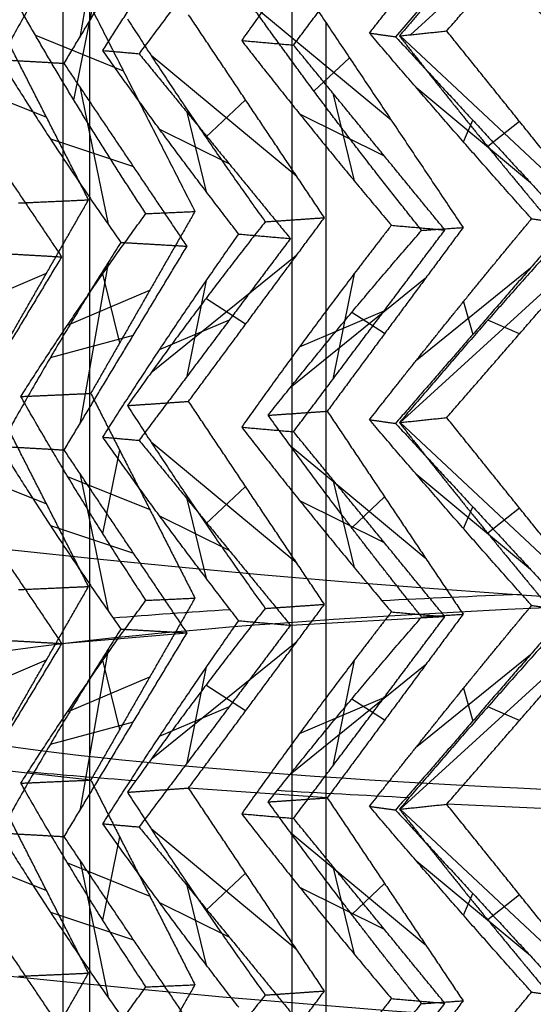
# Model space of a CAD drawing. Header units: millimetres. Extents: x -203 to 203, y 78 to 485.
# Tile 6 of 256: x -8.03 to -5.09, y 205.34 to 210.97. Entities that reach past the tile are written whole.
import ezdxf

# ---------------------------------------------------------------- set-up
doc = ezdxf.new("R2010")
doc.units = ezdxf.units.MM
doc.layers.add('Layer 01', color=18, linetype='Continuous', true_color=0x000000)

# ---------------------------------------------------------------- blocks, each defined once
blk = doc.blocks.new('10CP311BZ')
at = {"layer": 'Layer 01'}
for p, q in [((-8.577, 1.6225, -4.1442), (-8.577, 10.5139, -4.1442)), ((-7.5279, 1.6225, -5.8369), (-7.5279, 10.5139, -5.8369)), ((-6.5918, 1.6225, 6.8766), (-6.5918, 10.5139, 6.8766)), ((-5.018, 1.6225, 8.0968), (-5.018, 10.5139, 8.0968)), ((-8.5012, 7.3169, -4.2755), (-8.5012, 8.1746, -5.2659)), ((-8.042, 8.032, -5.9436), (-8.042, 7.5285, -5.266)), ((-7.3276, 7.4647, -6.0594), (-7.3276, 8.0187, -6.8048)), ((-6.3569, 8.0409, -7.1241), (-7.0176, 7.5063, -7.1241)), ((-8.2626, 7.6536, -5.6329), (-7.835, 7.8379, -5.4959)), ((-7.5945, 7.6179, -6.5057), (-7.0754, 7.8416, -6.3395)), ((-8.7617, 7.6582, -4.82), (-8.2587, 7.8019, -4.6955)), ((-6.7833, 7.8273, -7.3476), (-6.6565, 7.6705, -6.9064)), ((-3.2518, 7.1587, 8.9512), (-4.4456, 6.0682, 8.9512)), ((-8.5012, 6.1788, -5.2659), (-8.5012, 7.0365, -4.2755)), ((-5.2091, 6.952, 7.958), (-6.0556, 6.2672, 7.958)), ((-7.3276, 6.3348, -6.8048), (-7.3276, 6.8888, -6.0594)), ((-8.042, 6.825, -5.266), (-8.042, 6.3215, -5.9436)), ((-7.0176, 6.8472, -7.1241), (-6.3569, 6.3126, -7.1241)), ((-5.1466, 6.2332, 8.574), (-4.3613, 6.8685, 8.574)), ((-6.3779, 6.8134, 7.7021), (-6.3779, 6.3765, 7.1142)), ((-7.5945, 6.7356, -6.5057), (-7.0754, 6.5119, -6.3395)), ((-7.4208, 6.5046, 6.7031), (-6.8986, 6.7297, 6.5359)), ((-5.5479, 6.5332, 7.7119), (-5.6941, 6.714, 8.2206)), ((-8.7617, 6.6953, -4.82), (-8.2587, 6.5516, -4.6955)), ((-8.2626, 6.6999, -5.6329), (-7.835, 6.5156, -5.4959)), ((-6.7833, 6.5262, -7.3476), (-6.6565, 6.683, -6.9064)), ((-6.6167, 6.5019, 7.498), (-6.1631, 6.6974, 7.3527)), ((-4.6301, 6.5362, 8.3786), (-4.751, 6.6857, 8.7993)), ((-3.7917, 6.5678, 8.7109), (-3.893, 6.6787, 9.2111)), ((-8.5827, 6.0682, -4.1343), (-8.017, 6.0682, -5.1141)), ((-7.5356, 6.0682, -5.8284), (-6.7785, 6.0682, -6.6692)), ((-6.5842, 6.0682, 6.885), (-7.3412, 6.0682, 6.0443)), ((-5.0088, 6.0682, 8.1035), (-5.9241, 6.0682, 7.4385)), ((-4.4456, 6.0682, 8.9512), (-3.2518, 4.9776, 8.9512)), ((-3.2146, 6.0682, 8.9678), (-4.2481, 6.0682, 8.5077)), ((-8.5012, 5.0998, -4.2755), (-8.5012, 5.9575, -5.2659)), ((-6.0556, 5.8691, 7.958), (-5.2091, 5.1843, 7.958)), ((-4.3613, 5.2678, 8.574), (-5.1466, 5.9031, 8.574)), ((-8.042, 5.8149, -5.9436), (-8.042, 5.3113, -5.266)), ((-7.3276, 5.2475, -6.0594), (-7.3276, 5.8015, -6.8048)), ((-6.3569, 5.8237, -7.1241), (-7.0176, 5.2892, -7.1241)), ((-6.3779, 5.7599, 7.1142), (-6.3779, 5.3229, 7.7021)), ((-6.6167, 5.6344, 7.498), (-6.1631, 5.4389, 7.3527)), ((-8.7617, 5.441, -4.82), (-8.2587, 5.5848, -4.6955)), ((-8.2626, 5.4364, -5.6329), (-7.835, 5.6207, -5.4959)), ((-7.5945, 5.4007, -6.5057), (-7.0754, 5.6244, -6.3395)), ((-7.4208, 5.6318, 6.7031), (-6.8986, 5.4067, 6.5359)), ((-6.7833, 5.6101, -7.3476), (-6.6565, 5.4534, -6.9064)), ((-5.5479, 5.6031, 7.7119), (-5.6941, 5.4224, 8.2206)), ((-4.6301, 5.6001, 8.3786), (-4.751, 5.4507, 8.7993)), ((-3.7917, 5.5685, 8.7109), (-3.893, 5.4576, 9.2111)), ((-3.2518, 4.9416, 8.9512), (-4.4456, 3.851, 8.9512)), ((-8.5012, 3.9617, -5.2659), (-8.5012, 4.8194, -4.2755)), ((-5.2091, 4.7348, 7.958), (-6.0556, 4.05, 7.958)), ((-7.3276, 4.1176, -6.8048), (-7.3276, 4.6716, -6.0594)), ((-7.0176, 4.63, -7.1241), (-6.3569, 4.0954, -7.1241)), ((-5.1466, 4.0161, 8.574), (-4.3613, 4.6514, 8.574)), ((-8.042, 4.6079, -5.266), (-8.042, 4.1043, -5.9436)), ((-6.3779, 4.5962, 7.7021), (-6.3779, 4.1593, 7.1142)), ((-7.5945, 4.5185, -6.5057), (-7.0754, 4.2947, -6.3395)), ((-7.4208, 4.2874, 6.7031), (-6.8986, 4.5125, 6.5359)), ((-8.7617, 4.4781, -4.82), (-8.2587, 4.3344, -4.6955)), ((-8.2626, 4.4828, -5.6329), (-7.835, 4.2984, -5.4959)), ((-6.7833, 4.3091, -7.3476), (-6.6565, 4.4658, -6.9064)), ((-6.6167, 4.2848, 7.498), (-6.1631, 4.4803, 7.3527)), ((-5.5479, 4.3161, 7.7119), (-5.6941, 4.4968, 8.2206)), ((-4.6301, 4.3191, 8.3786), (-4.751, 4.4685, 8.7993)), ((-3.7917, 4.3506, 8.7109), (-3.893, 4.4615, 9.2111)), ((-4.4456, 3.851, 8.9512), (-3.2518, 2.7604, 8.9512)), ((-8.5012, 2.8826, -4.2755), (-8.5012, 3.7403, -5.2659)), ((-4.3613, 3.0507, 8.574), (-5.1466, 3.6859, 8.574)), ((-6.3569, 3.6066, -7.1241), (-7.0176, 3.072, -7.1241)), ((-6.0556, 3.652, 7.958), (-5.2091, 2.9672, 7.958)), ((-8.042, 3.5977, -5.9436), (-8.042, 3.0941, -5.266)), ((-7.3276, 3.0304, -6.0594), (-7.3276, 3.5844, -6.8048)), ((-6.3779, 3.5427, 7.1142), (-6.3779, 3.1058, 7.7021)), ((-8.2626, 3.2192, -5.6329), (-7.835, 3.4036, -5.4959)), ((-7.5945, 3.1835, -6.5057), (-7.0754, 3.4073, -6.3395)), ((-7.4208, 3.4146, 6.7031), (-6.8986, 3.1895, 6.5359)), ((-6.7833, 3.3929, -7.3476), (-6.6565, 3.2362, -6.9064)), ((-6.6167, 3.4172, 7.498), (-6.1631, 3.2217, 7.3527)), ((-5.5479, 3.3859, 7.7119), (-5.6941, 3.2052, 8.2206)), ((-4.6301, 3.3829, 8.3786), (-4.751, 3.2335, 8.7993)), ((-8.7617, 3.2239, -4.82), (-8.2587, 3.3676, -4.6955)), ((-3.7917, 3.3514, 8.7109), (-3.893, 3.2405, 9.2111)), ((-3.2518, 2.7244, 8.9512), (-4.4456, 1.6338, 8.9512)), ((-8.5012, 1.7445, -5.2659), (-8.5012, 2.6022, -4.2755)), ((-5.2091, 2.5177, 7.958), (-6.0556, 1.8329, 7.958)), ((-7.4208, 2.0703, 6.7031), (-6.8986, 2.2954, 6.5359)), ((-5.5479, 2.0989, 7.7119), (-5.6941, 2.2796, 8.2206)), ((-3.7917, 2.1335, 8.7109), (-3.893, 2.2444, 9.2111)), ((-5.4113, 1.488, 8.4094), (-4.5878, 2.1542, 8.4094)), ((-6.5741, 2.1238, 7.5353), (-6.5741, 1.6488, 6.8962)), ((-6.8369, 1.7714, 7.2977), (-6.3524, 1.9803, 7.1425)), ((-4.8625, 1.8147, 8.2098), (-4.9931, 1.9761, 8.6642)), ((-4.4007, 1.6338, 8.8503), (-3.7814, 1.0682, 8.8503))]:
    blk.add_line(p, q, dxfattribs=at)
at = {"layer": 'Layer 01', "extrusion": (0, -1, 0)}
for centre, radius, start, end in [((0, 0, -7.4), 4.5, 135, 225), ((0, 0, -6), 9, 90, 270), ((0, 0, -6), 10, 212.01895, 217.53173), ((0, 0, -6), 10, 224.01895, 229.53173), ((0, 0, -6), 10, 128.01895, 133.53173), ((0, 0, -6), 10, 116.01895, 121.53173), ((0, 0, -4.4), 4.5, 135, 225), ((0, 0, -2.4), 4.5, 135, 225)]:
    blk.add_arc(centre, radius, start, end, dxfattribs=at)
at = {"layer": 'Layer 01', "extrusion": (-0.473147, -0.707107, 0.525483)}
for points, weights in [([(-7.1435, 8.2853, -6.9979), (-7.4024, 8.6549, -6.7336), (-7.6462, 9.0248, -6.4554), (-7.8743, 9.3939, -6.1641)], [1, 0.998974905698, 0.998974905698, 1]), ([(-8.5249, 7.1767, -5.2275), (-8.3299, 6.81, -5.5454), (-8.1175, 6.4401, -5.8519), (-7.8883, 6.0682, -6.1461)], [1, 0.998958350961, 0.998958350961, 1]), ([(-7.1435, 6.0682, -6.9979), (-7.4024, 6.4378, -6.7336), (-7.6462, 6.8077, -6.4554), (-7.8743, 7.1767, -6.1641)], [1, 0.998974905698, 0.998974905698, 1]), ([(-8.5249, 4.9596, -5.2275), (-8.3299, 4.5929, -5.5454), (-8.1175, 4.223, -5.8519), (-7.8883, 3.851, -6.1461)], [1, 0.998958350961, 0.998958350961, 1]), ([(-7.1435, 3.851, -6.9979), (-7.4024, 4.2206, -6.7336), (-7.6462, 4.5905, -6.4554), (-7.8743, 4.9596, -6.1641)], [1, 0.998974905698, 0.998974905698, 1]), ([(-8.5249, 2.7424, -5.2275), (-8.231, 2.1897, -5.7067), (-7.8979, 1.6303, -6.1595), (-7.5278, 1.0682, -6.5827)], [1, 0.997636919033, 0.997636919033, 1]), ([(-7.1435, 1.6338, -6.9979), (-7.4024, 2.0035, -6.7336), (-7.6462, 2.3734, -6.4554), (-7.8743, 2.7424, -6.1641)], [1, 0.998974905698, 0.998974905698, 1])]:
    blk.add_rational_spline(points, weights, degree=3, dxfattribs=at)
at = {"layer": 'Layer 01'}
for points in [[(-7.5203, 9.3939, -5.8454), (-7.1494, 8.8396, -6.2573), (-6.7785, 8.2853, -6.6692)], [(-6.1591, 8.2853, -7.2678), (-6.6075, 8.8396, -6.942), (-7.056, 9.3939, -6.6162)], [(-9.137, 7.1767, -3.1743), (-8.8598, 7.731, -3.6543), (-8.5827, 8.2853, -4.1343)], [(-8.017, 8.2853, -5.1141), (-8.2942, 7.731, -4.6341), (-8.5713, 7.1767, -4.1541)], [(-8.2774, 7.1767, -5.0046), (-7.9065, 7.731, -5.4165), (-7.5356, 8.2853, -5.8284)], [(-6.7785, 8.2853, -6.6692), (-7.1494, 7.731, -6.2573), (-7.5203, 7.1767, -5.8454)], [(-7.3412, 8.2853, 6.0443), (-6.9703, 7.731, 6.4562), (-6.5994, 7.1767, 6.8681)], [(-7.1435, 8.2853, -6.9979), (-6.961, 8.2853, -6.8335), (-6.7785, 8.2853, -6.6692)], [(-7.056, 7.1767, -6.6162), (-6.6075, 7.731, -6.942), (-6.1591, 8.2853, -7.2678)], [(-5.8424, 7.1767, 7.7089), (-6.2133, 7.731, 7.297), (-6.5842, 8.2853, 6.885)], [(-6.4381, 8.2853, -7.6518), (-6.2986, 8.2853, -7.4598), (-6.1591, 8.2853, -7.2678)], [(-5.9241, 8.2853, 7.4385), (-5.4757, 7.731, 7.7643), (-5.0273, 7.1767, 8.0901)], [(-4.112, 7.1767, 8.7551), (-4.5604, 7.731, 8.4293), (-5.0088, 8.2853, 8.1035)], [(-8.5827, 6.0682, -4.1343), (-8.8598, 6.6225, -3.6543), (-9.137, 7.1767, -3.1743)], [(-8.9838, 7.1767, -4.3922), (-8.7775, 7.1767, -4.2731), (-8.5713, 7.1767, -4.1541)], [(-8.5713, 7.1767, -4.1541), (-8.2942, 6.6225, -4.6341), (-8.017, 6.0682, -5.1141)], [(-8.5249, 7.1767, -5.2275), (-8.4011, 7.1767, -5.116), (-8.2774, 7.1767, -5.0046)], [(-7.5356, 6.0682, -5.8284), (-7.9065, 6.6225, -5.4165), (-8.2774, 7.1767, -5.0046)], [(-7.8743, 7.1767, -6.1641), (-7.6973, 7.1767, -6.0047), (-7.5203, 7.1767, -5.8454)], [(-7.5203, 7.1767, -5.8454), (-7.1494, 6.6225, -6.2573), (-6.7785, 6.0682, -6.6692)], [(-6.5994, 7.1767, 6.8681), (-6.9703, 6.6225, 6.4562), (-7.3412, 6.0682, 6.0443)], [(-7.2517, 7.1767, -6.8857), (-7.1538, 7.1767, -6.7509), (-7.056, 7.1767, -6.6162)], [(-6.1591, 6.0682, -7.2678), (-6.6075, 6.6225, -6.942), (-7.056, 7.1767, -6.6162)], [(-6.9534, 7.1767, 7.1868), (-6.7764, 7.1767, 7.0275), (-6.5994, 7.1767, 6.8681)], [(-6.5842, 6.0682, 6.885), (-6.2133, 6.6225, 7.297), (-5.8424, 7.1767, 7.7089)], [(-6.0899, 7.1767, 7.9318), (-5.9662, 7.1767, 7.8203), (-5.8424, 7.1767, 7.7089)], [(-5.0273, 7.1767, 8.0901), (-5.4757, 6.6225, 7.7643), (-5.9241, 6.0682, 7.4385)], [(-5.3072, 7.1767, 8.4755), (-5.1672, 7.1767, 8.2828), (-5.0273, 7.1767, 8.0901)], [(-5.0088, 6.0682, 8.1035), (-4.5604, 6.6225, 8.4293), (-4.112, 7.1767, 8.7551)], [(-4.3077, 7.1767, 9.0246), (-4.2099, 7.1767, 8.8899), (-4.112, 7.1767, 8.7551)], [(-3.2354, 7.1767, 8.9586), (-3.7417, 6.6225, 8.7331), (-4.2481, 6.0682, 8.5077)], [(-9.137, 4.9596, -3.1743), (-8.8598, 5.5139, -3.6543), (-8.5827, 6.0682, -4.1343)], [(-8.9938, 6.0682, -4.3717), (-8.7882, 6.0682, -4.253), (-8.5827, 6.0682, -4.1343)], [(-8.017, 6.0682, -5.1141), (-8.2942, 5.5139, -4.6341), (-8.5713, 4.9596, -4.1541)], [(-8.4424, 6.0682, -5.3597), (-8.2297, 6.0682, -5.2369), (-8.017, 6.0682, -5.1141)], [(-8.2774, 4.9596, -5.0046), (-7.9065, 5.5139, -5.4165), (-7.5356, 6.0682, -5.8284)], [(-7.8883, 6.0682, -6.1461), (-7.712, 6.0682, -5.9873), (-7.5356, 6.0682, -5.8284)], [(-6.7785, 6.0682, -6.6692), (-7.1494, 5.5139, -6.2573), (-7.5203, 4.9596, -5.8454)], [(-7.3412, 6.0682, 6.0443), (-6.9703, 5.5139, 6.4562), (-6.5994, 4.9596, 6.8681)], [(-7.1435, 6.0682, -6.9979), (-6.961, 6.0682, -6.8335), (-6.7785, 6.0682, -6.6692)], [(-7.056, 4.9596, -6.6162), (-6.6075, 5.5139, -6.942), (-6.1591, 6.0682, -7.2678)], [(-6.937, 6.0682, 7.2027), (-6.7606, 6.0682, 7.0439), (-6.5842, 6.0682, 6.885)], [(-5.8424, 4.9596, 7.7089), (-6.2133, 5.5139, 7.297), (-6.5842, 6.0682, 6.885)], [(-6.4381, 6.0682, -7.6518), (-6.2986, 6.0682, -7.4598), (-6.1591, 6.0682, -7.2678)], [(-6.2128, 6.0682, 7.8359), (-6.0685, 6.0682, 7.6372), (-5.9241, 6.0682, 7.4385)], [(-5.9241, 6.0682, 7.4385), (-5.4757, 5.5139, 7.7643), (-5.0273, 4.9596, 8.0901)], [(-5.2878, 6.0682, 8.4876), (-5.1483, 6.0682, 8.2955), (-5.0088, 6.0682, 8.1035)], [(-4.112, 4.9596, 8.7551), (-4.5604, 5.5139, 8.4293), (-5.0088, 6.0682, 8.1035)], [(-4.4479, 6.0682, 8.9564), (-4.348, 6.0682, 8.732), (-4.2481, 6.0682, 8.5077)], [(-4.2481, 6.0682, 8.5077), (-3.7417, 5.5139, 8.7331), (-3.2354, 4.9596, 8.9586)], [(-8.5827, 3.851, -4.1343), (-8.8598, 4.4053, -3.6543), (-9.137, 4.9596, -3.1743)], [(-8.9838, 4.9596, -4.3922), (-8.7775, 4.9596, -4.2731), (-8.5713, 4.9596, -4.1541)], [(-8.5713, 4.9596, -4.1541), (-8.2942, 4.4053, -4.6341), (-8.017, 3.851, -5.1141)], [(-8.5249, 4.9596, -5.2275), (-8.4011, 4.9596, -5.116), (-8.2774, 4.9596, -5.0046)], [(-7.5356, 3.851, -5.8284), (-7.9065, 4.4053, -5.4165), (-8.2774, 4.9596, -5.0046)], [(-7.8743, 4.9596, -6.1641), (-7.6973, 4.9596, -6.0047), (-7.5203, 4.9596, -5.8454)], [(-7.5203, 4.9596, -5.8454), (-7.1494, 4.4053, -6.2573), (-6.7785, 3.851, -6.6692)], [(-6.5994, 4.9596, 6.8681), (-6.9703, 4.4053, 6.4562), (-7.3412, 3.851, 6.0443)], [(-7.2517, 4.9596, -6.8857), (-7.1538, 4.9596, -6.7509), (-7.056, 4.9596, -6.6162)], [(-6.1591, 3.851, -7.2678), (-6.6075, 4.4053, -6.942), (-7.056, 4.9596, -6.6162)], [(-6.9534, 4.9596, 7.1868), (-6.7764, 4.9596, 7.0275), (-6.5994, 4.9596, 6.8681)], [(-6.5842, 3.851, 6.885), (-6.2133, 4.4053, 7.297), (-5.8424, 4.9596, 7.7089)], [(-6.0899, 4.9596, 7.9318), (-5.9662, 4.9596, 7.8203), (-5.8424, 4.9596, 7.7089)], [(-5.0273, 4.9596, 8.0901), (-5.4757, 4.4053, 7.7643), (-5.9241, 3.851, 7.4385)], [(-5.3072, 4.9596, 8.4755), (-5.1672, 4.9596, 8.2828), (-5.0273, 4.9596, 8.0901)], [(-5.0088, 3.851, 8.1035), (-4.5604, 4.4053, 8.4293), (-4.112, 4.9596, 8.7551)], [(-4.3077, 4.9596, 9.0246), (-4.2099, 4.9596, 8.8899), (-4.112, 4.9596, 8.7551)], [(-3.2354, 4.9596, 8.9586), (-3.7417, 4.4053, 8.7331), (-4.2481, 3.851, 8.5077)], [(-9.137, 2.7424, -3.1743), (-8.8598, 3.2967, -3.6543), (-8.5827, 3.851, -4.1343)], [(-8.9938, 3.851, -4.3717), (-8.7882, 3.851, -4.253), (-8.5827, 3.851, -4.1343)], [(-8.017, 3.851, -5.1141), (-8.2942, 3.2967, -4.6341), (-8.5713, 2.7424, -4.1541)], [(-8.4424, 3.851, -5.3597), (-8.2297, 3.851, -5.2369), (-8.017, 3.851, -5.1141)], [(-8.2774, 2.7424, -5.0046), (-7.9065, 3.2967, -5.4165), (-7.5356, 3.851, -5.8284)], [(-7.8883, 3.851, -6.1461), (-7.712, 3.851, -5.9873), (-7.5356, 3.851, -5.8284)], [(-6.7785, 3.851, -6.6692), (-7.1494, 3.2967, -6.2573), (-7.5203, 2.7424, -5.8454)], [(-7.3412, 3.851, 6.0443), (-6.9703, 3.2967, 6.4562), (-6.5994, 2.7424, 6.8681)], [(-7.1435, 3.851, -6.9979), (-6.961, 3.851, -6.8335), (-6.7785, 3.851, -6.6692)], [(-7.056, 2.7424, -6.6162), (-6.6075, 3.2967, -6.942), (-6.1591, 3.851, -7.2678)], [(-6.937, 3.851, 7.2027), (-6.7606, 3.851, 7.0439), (-6.5842, 3.851, 6.885)], [(-5.8424, 2.7424, 7.7089), (-6.2133, 3.2967, 7.297), (-6.5842, 3.851, 6.885)], [(-6.4381, 3.851, -7.6518), (-6.2986, 3.851, -7.4598), (-6.1591, 3.851, -7.2678)], [(-6.2128, 3.851, 7.8359), (-6.0685, 3.851, 7.6372), (-5.9241, 3.851, 7.4385)], [(-5.9241, 3.851, 7.4385), (-5.4757, 3.2967, 7.7643), (-5.0273, 2.7424, 8.0901)], [(-5.2878, 3.851, 8.4876), (-5.1483, 3.851, 8.2955), (-5.0088, 3.851, 8.1035)], [(-4.112, 2.7424, 8.7551), (-4.5604, 3.2967, 8.4293), (-5.0088, 3.851, 8.1035)], [(-4.4479, 3.851, 8.9564), (-4.348, 3.851, 8.732), (-4.2481, 3.851, 8.5077)], [(-4.2481, 3.851, 8.5077), (-3.7417, 3.2967, 8.7331), (-3.2354, 2.7424, 8.9586)], [(-8.2999, 1.0682, -4.6242), (-8.7184, 1.9053, -3.8993), (-9.137, 2.7424, -3.1743)], [(-8.9838, 2.7424, -4.3922), (-8.7775, 2.7424, -4.2731), (-8.5713, 2.7424, -4.1541)], [(-8.5713, 2.7424, -4.1541), (-8.2942, 2.1881, -4.6341), (-8.017, 1.6338, -5.1141)], [(-8.5249, 2.7424, -5.2275), (-8.4011, 2.7424, -5.116), (-8.2774, 2.7424, -5.0046)], [(-7.157, 1.0682, -6.2488), (-7.7172, 1.9053, -5.6267), (-8.2774, 2.7424, -5.0046)], [(-7.8743, 2.7424, -6.1641), (-7.6973, 2.7424, -6.0047), (-7.5203, 2.7424, -5.8454)], [(-7.5203, 2.7424, -5.8454), (-7.1494, 2.1881, -6.2573), (-6.7785, 1.6338, -6.6692)], [(-6.5994, 2.7424, 6.8681), (-6.9703, 2.1881, 6.4562), (-7.3412, 1.6338, 6.0443)], [(-7.2517, 2.7424, -6.8857), (-7.1538, 2.7424, -6.7509), (-7.056, 2.7424, -6.6162)], [(-5.7014, 1.0682, -7.6003), (-6.3787, 1.9053, -7.1082), (-7.056, 2.7424, -6.6162)], [(-6.9627, 1.0682, 6.4647), (-6.4026, 1.9053, 7.0868), (-5.8424, 2.7424, 7.7089)], [(-6.9534, 2.7424, 7.1868), (-6.7764, 2.7424, 7.0275), (-6.5994, 2.7424, 6.8681)], [(-6.0899, 2.7424, 7.9318), (-5.9662, 2.7424, 7.8203), (-5.8424, 2.7424, 7.7089)], [(-5.0273, 2.7424, 8.0901), (-5.4757, 2.1881, 7.7643), (-5.9241, 1.6338, 7.4385)], [(-5.4665, 1.0682, 7.771), (-4.7892, 1.9053, 8.2631), (-4.112, 2.7424, 8.7551)], [(-5.3072, 2.7424, 8.4755), (-5.1672, 2.7424, 8.2828), (-5.0273, 2.7424, 8.0901)], [(-4.3077, 2.7424, 9.0246), (-4.2099, 2.7424, 8.8899), (-4.112, 2.7424, 8.7551)], [(-3.2354, 2.7424, 8.9586), (-3.7417, 2.1881, 8.7331), (-4.2481, 1.6338, 8.5077)], [(-3.7313, 1.0682, 8.7377), (-2.9666, 1.9053, 9.0782), (-2.2018, 2.7424, 9.4187)], [(-4.4479, 1.6338, 8.9564), (-4.348, 1.6338, 8.732), (-4.2481, 1.6338, 8.5077)], [(-4.2481, 1.6338, 8.5077), (-3.9897, 1.351, 8.6227), (-3.7313, 1.0682, 8.7377)]]:
    blk.add_open_spline(points, degree=2, dxfattribs=at)
at = {"layer": 'Layer 01', "extrusion": (-0.572061, -0.707107, 0.415627)}
for points, weights in [([(-7.2517, 9.3939, -6.8857), (-6.995, 9.0272, -7.1561), (-6.7235, 8.6573, -7.4118), (-6.4381, 8.2853, -7.6518)], [1, 0.998958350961, 0.998958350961, 1]), ([(-7.2517, 7.1767, -6.8857), (-6.995, 6.81, -7.1561), (-6.7235, 6.4401, -7.4118), (-6.4381, 6.0682, -7.6518)], [1, 0.998958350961, 0.998958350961, 1]), ([(-7.2517, 4.9596, -6.8857), (-6.995, 4.5929, -7.1561), (-6.7235, 4.223, -7.4118), (-6.4381, 3.851, -7.6518)], [1, 0.998958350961, 0.998958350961, 1]), ([(-7.2517, 2.7424, -6.8857), (-6.8647, 2.1897, -7.2933), (-6.4447, 1.6303, -7.667), (-5.9947, 1.0682, -8.004)], [1, 0.997636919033, 0.997636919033, 1])]:
    blk.add_rational_spline(points, weights, degree=3, dxfattribs=at)
at = {"layer": 'Layer 01', "extrusion": (-0.353553, 0.707107, 0.612372)}
for points in [[(-8.9838, 7.1767, -4.3922), (-8.8213, 7.5458, -4.7246), (-8.6406, 7.9157, -5.0474), (-8.4424, 8.2853, -5.3597)], [(-8.9838, 4.9596, -4.3922), (-8.8213, 5.3286, -4.7246), (-8.6406, 5.6986, -5.0474), (-8.4424, 6.0682, -5.3597)], [(-8.9838, 2.7424, -4.3922), (-8.8213, 3.1115, -4.7246), (-8.6406, 3.4814, -5.0474), (-8.4424, 3.851, -5.3597)]]:
    blk.add_rational_spline(points, [1, 0.998974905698, 0.998974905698, 1], degree=3, dxfattribs=at)
at = {"layer": 'Layer 01', "extrusion": (-0.473147, 0.707107, 0.525483)}
for points, weights in [([(-7.8883, 8.2853, -6.1461), (-8.1175, 7.9133, -5.8519), (-8.3299, 7.5434, -5.5454), (-8.5249, 7.1767, -5.2275)], [1, 0.998958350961, 0.998958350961, 1]), ([(-7.8743, 7.1767, -6.1641), (-7.6462, 7.5458, -6.4554), (-7.4024, 7.9157, -6.7336), (-7.1435, 8.2853, -6.9979)], [1, 0.998974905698, 0.998974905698, 1]), ([(-7.8883, 6.0682, -6.1461), (-8.1175, 5.6962, -5.8519), (-8.3299, 5.3263, -5.5454), (-8.5249, 4.9596, -5.2275)], [1, 0.998958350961, 0.998958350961, 1]), ([(-7.8743, 4.9596, -6.1641), (-7.6462, 5.3286, -6.4554), (-7.4024, 5.6986, -6.7336), (-7.1435, 6.0682, -6.9979)], [1, 0.998974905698, 0.998974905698, 1]), ([(-7.8883, 3.851, -6.1461), (-8.1175, 3.479, -5.8519), (-8.3299, 3.1091, -5.5454), (-8.5249, 2.7424, -5.2275)], [1, 0.998958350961, 0.998958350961, 1]), ([(-7.8743, 2.7424, -6.1641), (-7.6462, 3.1115, -6.4554), (-7.4024, 3.4814, -6.7336), (-7.1435, 3.851, -6.9979)], [1, 0.998974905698, 0.998974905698, 1])]:
    blk.add_rational_spline(points, weights, degree=3, dxfattribs=at)
at = {"layer": 'Layer 01', "extrusion": (-0.572061, 0.707107, 0.415627)}
for points in [[(-6.4381, 8.2853, -7.6518), (-6.7235, 7.9133, -7.4118), (-6.995, 7.5434, -7.1561), (-7.2517, 7.1767, -6.8857)], [(-6.4381, 6.0682, -7.6518), (-6.7235, 5.6962, -7.4118), (-6.995, 5.3263, -7.1561), (-7.2517, 4.9596, -6.8857)], [(-6.4381, 3.851, -7.6518), (-6.7235, 3.479, -7.4118), (-6.995, 3.1091, -7.1561), (-7.2517, 2.7424, -6.8857)]]:
    blk.add_rational_spline(points, [1, 0.998958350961, 0.998958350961, 1], degree=3, dxfattribs=at)
at = {"layer": 'Layer 01', "extrusion": (0.473147, 0.707107, 0.525483)}
for points in [[(-6.937, 8.2853, 7.2027), (-6.6684, 7.9133, 7.4614), (-6.3857, 7.5434, 7.7047), (-6.0899, 7.1767, 7.9318)], [(-6.937, 6.0682, 7.2027), (-6.6684, 5.6962, 7.4614), (-6.3857, 5.3263, 7.7047), (-6.0899, 4.9596, 7.9318)], [(-6.937, 3.851, 7.2027), (-6.6684, 3.479, 7.4614), (-6.3857, 3.1091, 7.7047), (-6.0899, 2.7424, 7.9318)]]:
    blk.add_rational_spline(points, [1, 0.998958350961, 0.998958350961, 1], degree=3, dxfattribs=at)
at = {"layer": 'Layer 01', "extrusion": (0.572061, 0.707107, 0.415627)}
for points, weights in [([(-5.3072, 7.1767, 8.4755), (-5.6208, 7.5458, 8.2791), (-5.9229, 7.9157, 8.0657), (-6.2128, 8.2853, 7.8359)], [1, 0.998974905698, 0.998974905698, 1]), ([(-5.2878, 8.2853, 8.4876), (-4.9713, 7.9133, 8.6848), (-4.6443, 7.5434, 8.864), (-4.3077, 7.1767, 9.0246)], [1, 0.998958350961, 0.998958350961, 1]), ([(-5.3072, 4.9596, 8.4755), (-5.6208, 5.3286, 8.2791), (-5.9229, 5.6986, 8.0657), (-6.2128, 6.0682, 7.8359)], [1, 0.998974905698, 0.998974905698, 1]), ([(-5.2878, 6.0682, 8.4876), (-4.9713, 5.6962, 8.6848), (-4.6443, 5.3263, 8.864), (-4.3077, 4.9596, 9.0246)], [1, 0.998958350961, 0.998958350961, 1]), ([(-5.3072, 2.7424, 8.4755), (-5.6208, 3.1115, 8.2791), (-5.9229, 3.4814, 8.0657), (-6.2128, 3.851, 7.8359)], [1, 0.998974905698, 0.998974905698, 1]), ([(-5.2878, 3.851, 8.4876), (-4.9713, 3.479, 8.6848), (-4.6443, 3.1091, 8.864), (-4.3077, 2.7424, 9.0246)], [1, 0.998958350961, 0.998958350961, 1])]:
    blk.add_rational_spline(points, weights, degree=3, dxfattribs=at)
at = {"layer": 'Layer 01', "extrusion": (-0.353553, -0.707107, 0.612372)}
for points, weights in [([(-8.4424, 6.0682, -5.3597), (-8.6406, 6.4378, -5.0474), (-8.8213, 6.8077, -4.7246), (-8.9838, 7.1767, -4.3922)], [1, 0.998974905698, 0.998974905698, 1]), ([(-8.4424, 3.851, -5.3597), (-8.6406, 4.2206, -5.0474), (-8.8213, 4.5905, -4.7246), (-8.9838, 4.9596, -4.3922)], [1, 0.998974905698, 0.998974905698, 1]), ([(-9.4254, 2.7424, -3.3408), (-9.2376, 2.1897, -3.8707), (-9.0059, 1.6303, -4.3828), (-8.732, 1.0682, -4.8737)], [1, 0.997636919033, 0.997636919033, 1]), ([(-8.4424, 1.6338, -5.3597), (-8.6406, 2.0035, -5.0474), (-8.8213, 2.3734, -4.7246), (-8.9838, 2.7424, -4.3922)], [1, 0.998974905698, 0.998974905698, 1])]:
    blk.add_rational_spline(points, weights, degree=3, dxfattribs=at)
at = {"layer": 'Layer 01', "extrusion": (0.473147, -0.707107, 0.525483)}
for points, weights in [([(-6.0899, 7.1767, 7.9318), (-6.3857, 6.81, 7.7047), (-6.6684, 6.4401, 7.4614), (-6.937, 6.0682, 7.2027)], [1, 0.998958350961, 0.998958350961, 1]), ([(-6.0899, 4.9596, 7.9318), (-6.3857, 4.5929, 7.7047), (-6.6684, 4.223, 7.4614), (-6.937, 3.851, 7.2027)], [1, 0.998958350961, 0.998958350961, 1]), ([(-6.0899, 2.7424, 7.9318), (-6.5358, 2.1897, 7.5894), (-6.9513, 1.6303, 7.2108), (-7.3335, 1.0682, 6.7985)], [1, 0.997636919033, 0.997636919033, 1])]:
    blk.add_rational_spline(points, weights, degree=3, dxfattribs=at)
at = {"layer": 'Layer 01', "extrusion": (0.572061, -0.707107, 0.415627)}
for points, weights in [([(-6.2128, 6.0682, 7.8359), (-5.9229, 6.4378, 8.0657), (-5.6208, 6.8077, 8.2791), (-5.3072, 7.1767, 8.4755)], [1, 0.998974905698, 0.998974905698, 1]), ([(-4.3077, 7.1767, 9.0246), (-4.6443, 6.81, 8.864), (-4.9713, 6.4401, 8.6848), (-5.2878, 6.0682, 8.4876)], [1, 0.998958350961, 0.998958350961, 1]), ([(-6.2128, 3.851, 7.8359), (-5.9229, 4.2206, 8.0657), (-5.6208, 4.5905, 8.2791), (-5.3072, 4.9596, 8.4755)], [1, 0.998974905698, 0.998974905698, 1]), ([(-4.3077, 4.9596, 9.0246), (-4.6443, 4.5929, 8.864), (-4.9713, 4.223, 8.6848), (-5.2878, 3.851, 8.4876)], [1, 0.998958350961, 0.998958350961, 1]), ([(-6.2128, 1.6338, 7.8359), (-5.9229, 2.0035, 8.0657), (-5.6208, 2.3734, 8.2791), (-5.3072, 2.7424, 8.4755)], [1, 0.998974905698, 0.998974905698, 1]), ([(-4.3077, 2.7424, 9.0246), (-4.8151, 2.1897, 8.7824), (-5.3002, 1.6303, 8.4985), (-5.7597, 1.0682, 8.1747)], [1, 0.997636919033, 0.997636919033, 1])]:
    blk.add_rational_spline(points, weights, degree=3, dxfattribs=at)
at = {"layer": 'Layer 01', "extrusion": (0.645974, -0.707107, 0.287606)}
for points, weights in [([(-4.4479, 6.0682, 8.9564), (-4.1166, 6.4378, 9.1209), (-3.7766, 6.8077, 9.2668), (-3.4291, 7.1767, 9.3937)], [1, 0.998974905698, 0.998974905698, 1]), ([(-4.4479, 3.851, 8.9564), (-4.1166, 4.2206, 9.1209), (-3.7766, 4.5905, 9.2668), (-3.4291, 4.9596, 9.3937)], [1, 0.998974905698, 0.998974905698, 1]), ([(-4.4479, 1.6338, 8.9564), (-4.1166, 2.0035, 9.1209), (-3.7766, 2.3734, 9.2668), (-3.4291, 2.7424, 9.3937)], [1, 0.998974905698, 0.998974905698, 1]), ([(-2.3373, 2.7424, 9.723), (-2.8839, 2.1897, 9.5916), (-3.4175, 1.6303, 9.4147), (-3.9343, 1.0682, 9.1936)], [1, 0.997636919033, 0.997636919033, 1])]:
    blk.add_rational_spline(points, weights, degree=3, dxfattribs=at)
at = {"layer": 'Layer 01', "extrusion": (0.645974, 0.707107, 0.287606)}
for points, weights in [([(-3.4291, 4.9596, 9.3937), (-3.7766, 5.3286, 9.2668), (-4.1166, 5.6986, 9.1209), (-4.4479, 6.0682, 8.9564)], [1, 0.998974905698, 0.998974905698, 1]), ([(-3.4291, 2.7424, 9.3937), (-3.7766, 3.1115, 9.2668), (-4.1166, 3.4814, 9.1209), (-4.4479, 3.851, 8.9564)], [1, 0.998974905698, 0.998974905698, 1]), ([(-3.9343, 1.0682, 9.1936), (-4.1077, 1.2568, 9.1193), (-4.2789, 1.4454, 9.0403), (-4.4479, 1.6338, 8.9564)], [1, 0.999733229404, 0.999733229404, 1])]:
    blk.add_rational_spline(points, weights, degree=3, dxfattribs=at)
blk = doc.blocks.new('10CT311AB')
at = {"layer": 'Layer 01', "extrusion": (0, 1, 0)}
for centre, radius in [((0, 0, 480), 79.7905), ((0, 0, 479.0749), 76.9367), ((0, 0, 323.2639), 92.3479), ((0, 0, 320.8142), 94.0796), ((0, 0), 86.5), ((0, 0), 83.4927)]:
    blk.add_arc(centre, radius, 270, 90, dxfattribs=at)
at = {"layer": 'Layer 01', "extrusion": (0, -1, 0)}
for centre, radius in [((0, 0, -480), 76.6368), ((0, 0, -444.3587), 102.4681), ((0, 0, -386), 127.828), ((0, 0, -386), 124.828), ((0, 0, -132.725), 74.2116)]:
    blk.add_arc(centre, radius, 90, 270, dxfattribs=at)
at = {"layer": 'Layer 01', "extrusion": (0, -1, 2.83025e-16)}
blk.add_arc((0, 0, -442.1655), 100.4212, 90, 270, dxfattribs=at)
blk = doc.blocks.new('10CT311BB')
at = {"layer": 'Layer 01', "extrusion": (0, 1, -1.47802e-16)}
blk.add_arc((0, 0, 220), 96.1477, 270, 90, dxfattribs=at)
at = {"layer": 'Layer 01', "extrusion": (0, 1, 1.55012e-16)}
blk.add_arc((0, 0, 220), 91.676, 270, 90, dxfattribs=at)
at = {"layer": 'Layer 01', "extrusion": (0, 1, -1.55012e-16)}
blk.add_arc((0, 0, 220), 91.676, 90, 270, dxfattribs=at)
at = {"layer": 'Layer 01', "extrusion": (0, 1, 1.47802e-16)}
blk.add_arc((0, 0, 220), 96.1477, 90, 270, dxfattribs=at)
at = {"layer": 'Layer 01', "extrusion": (0, -1, 0)}
for centre, radius, start, end in [((0, 0, -189.9202), 133.2006, 90, 270), ((0, 0, -189.9202), 133.2006, 270, 90), ((0, 0, -187.5), 131.4286, 90, 270), ((0, 0, -187.5), 131.4286, 270, 90), ((0, 0, -51.5432), 179.1003, 270, 90), ((0, 0, -51.5171), 176.1008, 90, 270), ((0, 0), 180, 90, 270)]:
    blk.add_arc(centre, radius, start, end, dxfattribs=at)
at = {"layer": 'Layer 01', "extrusion": (0, 1, 0)}
for centre, radius, start, end in [((0, 0, 103.0865), 178.2006, 270, 90), ((0, 0, 103.0865), 178.2006, 90, 270), ((0, 0), 177, 270, 90), ((0, 0), 180, 90, 270), ((0, 0), 177, 90, 270)]:
    blk.add_arc(centre, radius, start, end, dxfattribs=at)
at = {"layer": 'Layer 01', "extrusion": (0, -1, -4.05557e-17)}
blk.add_arc((0, 0, -103.0341), 175.2015, 90, 270, dxfattribs=at)
at = {"layer": 'Layer 01', "extrusion": (0, 1, 4.05557e-17)}
blk.add_arc((0, 0, 103.0341), 175.2015, 90, 270, dxfattribs=at)
blk = doc.blocks.new('CT311ABINT')
at = {"layer": 'Layer 01'}
blk.add_blockref('10CT311AB', (0, 0), dxfattribs=at)
at = {"layer": 'Layer 01', "extrusion": (-0.348236, 0, 0.937407), "rotation": 90}
blk.add_blockref('10CT311BB', (-236.8804, 0), dxfattribs=at)
at = {"layer": 'Layer 01', "extrusion": (-0.163786, -0.984093, 0.068814), "rotation": 0.6561814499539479}
blk.add_blockref('10CP311BZ', (-41.932, 85.8147, -246.624), dxfattribs=at)

msp = doc.modelspace()

# ---------------------------------------------------------------- block references
at = {"layer": 'Layer 01', "extrusion": (0, -1, 0)}
msp.add_blockref('CT311ABINT', (0, -17.717, -281.717), dxfattribs=at)

doc.saveas('drawing.dxf')
